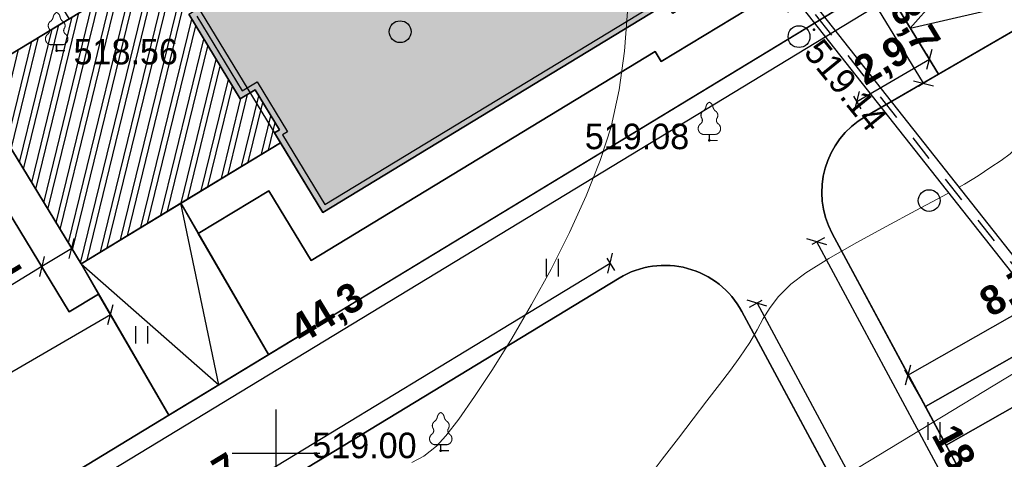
# Model space of a CAD drawing. Header units: millimetres. Extents: x 767170 to 66149698, y -983507 to 2493658.
# Tile 202 of 256: x 2808297 to 2842058, y -609940 to -594856. Entities that reach past the tile are written whole.
import ezdxf

# ---------------------------------------------------------------- set-up
doc = ezdxf.new("R2010")
doc.units = ezdxf.units.MM
doc.linetypes.add('Д_ТРОТ_ТРУБА', pattern=[3, 1.5, -1.5])
for name, color, linetype in [('(001) Сетка', 92, 'Continuous'), ('(004) Точки рельефа', 7, 'Continuous'), ('(022) Возд. Линии', 7, 'Continuous'), ('(028) Гидротехн.', 7, 'Continuous'), ('(031) Горизонтали', 42, 'Continuous'), ('(036) Растительность', 7, 'Continuous'), ('(038) Деревья', 7, 'Continuous'), ('YQ_DIM', 3, 'Continuous')]:
    doc.layers.add(name, color=color, linetype=linetype)
doc.styles.add('BLACK', font='tahomabd.ttf')
doc.styles.add('D-431', font='txt')
doc.styles.add('FAYZXON', font='GOTHICB.TTF')
doc.dimstyles.new('genplan dimension', dxfattribs={"dimtxt": 1100, "dimasz": 450, "dimexe": 450, "dimexo": 0, "dimgap": 80, "dimtad": 1, "dimlfac": 0.001, "dimtxsty": 'BLACK', "dimblk": 'OBLIQUE', "dimcen": 0, "dimclrd": 186, "dimclre": 186, "dimclrt": 186, "dimadec": 1, "dimazin": 0, "dimtfac": 1, "dimtmove": 0, "dimatfit": 3, "dimldrblk": 'OBLIQUE', "dimfxl": 1, "dimlwd": 9, "dimlwe": 9, "dimarcsym": 0})
doc.dimstyles.new('MAGENTA genplan dimension', dxfattribs={"dimtxt": 1000, "dimasz": 500, "dimexe": 200, "dimexo": 300, "dimgap": 100, "dimtad": 1, "dimdec": 1, "dimlfac": 0.001, "dimzin": 1, "dimtxsty": 'FAYZXON', "dimblk": 'OBLIQUE', "dimcen": 0, "dimclrd": 142, "dimclre": 142, "dimclrt": 6, "dimadec": 0, "dimazin": 0, "dimtfac": 1, "dimtdec": 1, "dimtmove": 0, "dimatfit": 3, "dimldrblk": 'OBLIQUE', "dimfxl": 1, "dimlwd": 30, "dimlwe": 30, "dimarcsym": 0})

# ---------------------------------------------------------------- blocks, each defined once
blk = doc.blocks.new('_Oblique')
at = {"color": 0, "linetype": 'ByBlock', "lineweight": -2}
blk.add_line((-0.5, -0.5), (0.5, 0.5), dxfattribs=at)
blk = doc.blocks.new('*D289')
at = {"color": 186, "lineweight": 9, "transparency": 16777216}
for p, q in [((2367181, -580804), (2302574, -620064)), ((2367127, -580716), (2367414, -581188)), ((2302521, -619977), (2302808, -620449))]:
    blk.add_line(p, q, dxfattribs=at)
for p, xscale, yscale, zscale, rotation in [((2367181, -580804), 449.9999999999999, 449.9999999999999, 449.9999999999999, 31.28656990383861), ((2302574, -620064), 450, 450, 450, 211.2865699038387)]:
    blk.add_blockref('_Oblique', p, dxfattribs=dict(at, xscale=xscale, yscale=yscale, zscale=zscale, rotation=rotation))
at = {"color": 186, "transparency": 16777216, "insert": (2334474, -599770), "char_height": 1100, "attachment_point": 5, "rotation": 31.2866, "style": 'BLACK'}
blk.add_mtext('75,6', dxfattribs=at)
blk = doc.blocks.new('d')
at = {"layer": '(038) Деревья'}
blk.add_ellipse((0, 0), major_axis=(0.265, 0.265), ratio=1, start_param=5.497787, end_param=11.780972, dxfattribs=at)
blk = doc.blocks.new('I04010')
for p, q in [((-0.412273, 0.007146), (-0.412273, 1.207146)), ((0.387727, 1.207146), (0.387727, 0.007146))]:
    blk.add_line(p, q)
blk = doc.blocks.new('Setka')
at = {"layer": '(001) Сетка'}
for p, q in [((0, 1.5), (0, -1.5)), ((-1.5, 0), (1.5, 0))]:
    blk.add_line(p, q, dxfattribs=at)
blk = doc.blocks.new('karagach-flat-70')
at = {"layer": '(038) Деревья', "const_width": 0.0375}
for points in [[(-0.208, 1.009, 0.430853), (-0.255, 0.753, 0.548276)], [(-0.208, 1.009, 0.181567), (-0.117, 1.159, 0.303004)], [(0, 1.312, 0.246034), (-0.117, 1.159, 0.489079)], [(0, 1.312, -0.246034), (0.117, 1.159, -0.489079)], [(0.208, 1.009, -0.181567), (0.117, 1.159, -0.303004)], [(0.208, 1.009, -0.430853), (0.255, 0.753, -0.548276)], [(-0.315, 0.559, 0.383603), (-0.255, 0.753, 0.352912)], [(0.315, 0.559, -0.383603), (0.255, 0.753, -0.352912)], [(-0.315, 0.559, 0.626949), (-0.218, 0.206, 0.702465)], [(0.315, 0.559, -0.626949), (0.218, 0.206, -0.702465)]]:
    blk.add_lwpolyline(points, format="xyb", dxfattribs=at)
for points in [[(0, 0.206), (-0.218, 0.206)], [(0, 0), (0, 0.206)], [(0, 0.206), (0.218, 0.206)], [(0, 0), (0.281, 0)]]:
    blk.add_lwpolyline(points, dxfattribs=at)
at = {"layer": '(038) Деревья'}
blk.add_lwpolyline([(0, 0), (0, 0.206)], dxfattribs=at)
blk = doc.blocks.new('karagach-flat-78')
at = {"layer": '(038) Деревья', "const_width": 0.0375}
for points in [[(-0.208, 1.009, 0.430853), (-0.255, 0.753, 0.548276)], [(-0.208, 1.009, 0.181567), (-0.117, 1.159, 0.303004)], [(0, 1.312, 0.246034), (-0.117, 1.159, 0.489079)], [(0, 1.312, -0.246034), (0.117, 1.159, -0.489079)], [(0.208, 1.009, -0.181567), (0.117, 1.159, -0.303004)], [(0.208, 1.009, -0.430853), (0.255, 0.753, -0.548276)], [(-0.315, 0.559, 0.383603), (-0.255, 0.753, 0.352912)], [(0.315, 0.559, -0.383603), (0.255, 0.753, -0.352912)], [(-0.315, 0.559, 0.626949), (-0.218, 0.206, 0.702465)], [(0.315, 0.559, -0.626949), (0.218, 0.206, -0.702465)]]:
    blk.add_lwpolyline(points, format="xyb", dxfattribs=at)
for points in [[(0, 0.206), (-0.218, 0.206)], [(0, 0), (0, 0.206)], [(0, 0.206), (0.218, 0.206)], [(0, 0), (0.281, 0)]]:
    blk.add_lwpolyline(points, dxfattribs=at)
at = {"layer": '(038) Деревья'}
blk.add_lwpolyline([(0, 0), (0, 0.206)], dxfattribs=at)
blk = doc.blocks.new('karagach-flat-81')
at = {"layer": '(038) Деревья', "const_width": 0.0375}
for points in [[(-0.208, 1.009, 0.430853), (-0.255, 0.753, 0.548276)], [(-0.208, 1.009, 0.181567), (-0.117, 1.159, 0.303004)], [(0, 1.312, 0.246034), (-0.117, 1.159, 0.489079)], [(0, 1.312, -0.246034), (0.117, 1.159, -0.489079)], [(0.208, 1.009, -0.181567), (0.117, 1.159, -0.303004)], [(0.208, 1.009, -0.430853), (0.255, 0.753, -0.548276)], [(-0.315, 0.559, 0.383603), (-0.255, 0.753, 0.352912)], [(0.315, 0.559, -0.383603), (0.255, 0.753, -0.352912)], [(-0.315, 0.559, 0.626949), (-0.218, 0.206, 0.702465)], [(0.315, 0.559, -0.626949), (0.218, 0.206, -0.702465)]]:
    blk.add_lwpolyline(points, format="xyb", dxfattribs=at)
for points in [[(0, 0.206), (-0.218, 0.206)], [(0, 0), (0, 0.206)], [(0, 0.206), (0.218, 0.206)], [(0, 0), (0.281, 0)]]:
    blk.add_lwpolyline(points, dxfattribs=at)
at = {"layer": '(038) Деревья'}
blk.add_lwpolyline([(0, 0), (0, 0.206)], dxfattribs=at)
blk = doc.blocks.new('A$C05d28b1e')
at = {"layer": '(004) Точки рельефа', "color": 7, "linetype": 'ByBlock', "lineweight": -2}
for p in [(-97216, 2363), (-123184, 1645), (-100802, -1433), (-110013, -12079)]:
    blk.add_point(p, dxfattribs=at)
at = {"layer": '(028) Гидротехн.', "color": 3, "linetype": 'Д_ТРОТ_ТРУБА', "ltscale": 600, "flags": 128}
blk.add_lwpolyline([(-62002, -41590), (-63167, -40177), (-104224, 11833)], dxfattribs=at)
at = {"layer": '(028) Гидротехн.', "ltscale": 600}
for points in [[(-61834, -41479), (-63012, -40051), (-104067, 11957)], [(-62156, -41717), (-63323, -40302), (-104381, 11709)]]:
    blk.add_lwpolyline(points, dxfattribs=at)
at = {"layer": '(031) Горизонтали', "color": 42, "linetype": 'Continuous', "lineweight": 0, "ltscale": 600}
for points in [[(-111009, -12479), (-110598, -12264), (-110161, -11925), (-109839, -11573), (-109394, -10994), (-108851, -10222), (-108237, -9288), (-107578, -8226), (-106901, -7067), (-106233, -5845), (-105599, -4591), (-105027, -3339), (-104542, -2121), (-104172, -970), (-103892, 297), (-103708, 1632), (-103605, 2991)], [(-92233, -3034), (-92055, -2935), (-91588, -2649), (-91153, -2355), (-90795, -2121), (-90484, -1888), (-90194, -1599), (-89895, -1197), (-89709, -776), (-89446, 7), (-89120, 1079), (-88745, 2369), (-88337, 3806), (-87909, 5318), (-87475, 6833), (-87051, 8280), (-86651, 9588), (-86290, 10684), (-86257, 10768)], [(-103007, -13152), (-102419, -12374), (-101867, -11650), (-101355, -10981), (-100885, -10368), (-100461, -9811), (-100084, -9311), (-99759, -8870), (-99421, -8366), (-99169, -7932), (-98953, -7542), (-98723, -7169), (-98427, -6785), (-98015, -6365), (-97492, -5971), (-96712, -5486), (-95765, -4946), (-94737, -4384), (-93718, -3839), (-92794, -3344), (-92588, -3230)]]:
    blk.add_lwpolyline(points, dxfattribs=at)
at = {"layer": '(001) Сетка', "xscale": 1000, "yscale": 1000, "zscale": 1000}
blk.add_blockref('Setka', (-115665, -12169), dxfattribs=at)
at = {"layer": '(022) Возд. Линии', "xscale": 1000, "yscale": 1000, "zscale": 1000}
for name, p in [('karagach-flat-70', (-123184, 1645)), ('karagach-flat-78', (-100802, -1433)), ('karagach-flat-81', (-110013, -12079))]:
    blk.add_blockref(name, p, dxfattribs=at)
at = {"layer": '(036) Растительность', "linetype": 'Continuous', "xscale": 500, "yscale": 500, "zscale": 500}
for p in [(-106184, -6103), (-120259, -8410), (-93100, -11705)]:
    blk.add_blockref('I04010', p, dxfattribs=at)
at = {"layer": '(038) Деревья', "linetype": 'Continuous', "xscale": 1000, "yscale": 1000, "zscale": 1000}
for p in [(-111407, 2296), (-97728, 2128), (-93268, -3498)]:
    blk.add_blockref('d', p, dxfattribs=at)
at = {"layer": '(004) Точки рельефа', "linetype": 'ByBlock', "char_height": 875, "attachment_point": 4, "style": 'D-431'}
for s, insert in [('518.56', (-122605, 1607)), ('519.08', (-105074, -1303)), (' 519.00', (-114746, -11904))]:
    blk.add_mtext(s, dxfattribs=dict(at, insert=insert))
at = {"layer": '(004) Точки рельефа', "linetype": 'ByBlock', "insert": (-97267, 1851), "char_height": 875, "attachment_point": 4, "rotation": 309.1383, "style": 'D-431'}
blk.add_mtext('519.14', dxfattribs=at)
blk = doc.blocks.new('*D1610')
at = {"layer": 'YQ_DIM', "color": 142, "lineweight": 30, "transparency": 16777216}
for p, q in [((2878953, -606218), (2816202, -639969)), ((2879369, -606991), (2878858, -606042)), ((2816618, -640742), (2816107, -639793))]:
    blk.add_line(p, q, dxfattribs=at)
at = {"layer": 'YQ_DIM', "color": 142, "lineweight": 30, "transparency": 16777216, "xscale": 500, "yscale": 500, "zscale": 500}
for p, rotation in [((2878953, -606218), 28.27377046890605), ((2816202, -639969), 208.273770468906)]:
    blk.add_blockref('_Oblique', p, dxfattribs=dict(at, rotation=rotation))
at = {"layer": 'YQ_DIM', "color": 6, "transparency": 16777216, "insert": (2847248, -622481), "char_height": 1000, "attachment_point": 5, "rotation": 28.2738, "style": 'FAYZXON'}
blk.add_mtext('71,3', dxfattribs=at)
blk = doc.blocks.new('*D1650')
at = {"layer": 'YQ_DIM', "color": 142, "lineweight": 30, "transparency": 16777216}
for p, q in [((2833318, -604721), (2833758, -604484)), ((2833582, -604579), (2841688, -619650)), ((2841424, -619792), (2841864, -619555))]:
    blk.add_line(p, q, dxfattribs=at)
at = {"layer": 'YQ_DIM', "color": 142, "lineweight": 30, "transparency": 16777216, "xscale": 500, "yscale": 500, "zscale": 500}
for p, rotation in [((2833582, -604579), 118.2737704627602), ((2841688, -619650), 298.2737704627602)]:
    blk.add_blockref('_Oblique', p, dxfattribs=dict(at, rotation=rotation))
at = {"layer": 'YQ_DIM', "color": 6, "transparency": 16777216, "insert": (2838236, -611791), "char_height": 1000, "attachment_point": 5, "rotation": 298.2738, "style": 'FAYZXON'}
blk.add_mtext('17,1', dxfattribs=at)
blk = doc.blocks.new('*D1652')
at = {"layer": 'YQ_DIM', "color": 142, "lineweight": 30, "transparency": 16777216}
for p, q in [((2801415, -619692), (2828542, -603208)), ((2828698, -603464), (2828438, -603037)), ((2801571, -619948), (2801311, -619521))]:
    blk.add_line(p, q, dxfattribs=at)
at = {"layer": 'YQ_DIM', "color": 142, "lineweight": 30, "transparency": 16777216, "xscale": 500, "yscale": 500, "zscale": 500}
for p, rotation in [((2828542, -603208), 31.28656990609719), ((2801415, -619692), 211.2865699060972)]:
    blk.add_blockref('_Oblique', p, dxfattribs=dict(at, rotation=rotation))
at = {"layer": 'YQ_DIM', "color": 6, "transparency": 16777216, "insert": (2814617, -610856), "char_height": 1000, "attachment_point": 5, "rotation": 31.2866, "style": 'FAYZXON'}
blk.add_mtext('31,7', dxfattribs=at)
blk = doc.blocks.new('*D1569')
at = {"layer": 'YQ_DIM', "color": 142, "lineweight": 30, "transparency": 16777216}
for p, q in [((2838028, -593815), (2838288, -594242)), ((2838184, -594071), (2800289, -617100)), ((2800133, -616843), (2800393, -617271))]:
    blk.add_line(p, q, dxfattribs=at)
at = {"layer": 'YQ_DIM', "color": 142, "lineweight": 30, "transparency": 16777216, "xscale": 500, "yscale": 500, "zscale": 500}
for p, rotation in [((2838184, -594071), 31.28656990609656), ((2800289, -617100), 211.2865699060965)]:
    blk.add_blockref('_Oblique', p, dxfattribs=dict(at, rotation=rotation))
at = {"layer": 'YQ_DIM', "color": 6, "transparency": 16777216, "insert": (2818876, -604992), "char_height": 1000, "attachment_point": 5, "rotation": 31.2866, "style": 'FAYZXON'}
blk.add_mtext('44,3', dxfattribs=at)
blk = doc.blocks.new('*D1570')
at = {"layer": 'YQ_DIM', "color": 142, "lineweight": 30, "transparency": 16777216}
for p, q in [((2837616, -593715), (2837189, -593974)), ((2839285, -597039), (2837360, -593870)), ((2839541, -596883), (2839114, -597143))]:
    blk.add_line(p, q, dxfattribs=at)
at = {"layer": 'YQ_DIM', "color": 142, "lineweight": 30, "transparency": 16777216, "xscale": 500, "yscale": 500, "zscale": 500}
for p, rotation in [((2837360, -593870), 121.2865699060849), ((2839285, -597039), 301.2865699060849)]:
    blk.add_blockref('_Oblique', p, dxfattribs=dict(at, rotation=rotation))
at = {"layer": 'YQ_DIM', "color": 6, "transparency": 16777216, "insert": (2838917, -595093), "char_height": 1000, "attachment_point": 5, "rotation": 301.2866, "style": 'FAYZXON'}
blk.add_mtext('3,7', dxfattribs=at)
blk = doc.blocks.new('*D1571')
at = {"layer": 'YQ_DIM', "color": 142, "lineweight": 30, "transparency": 16777216}
for p, q in [((2836996, -597658), (2839497, -596208)), ((2839647, -596468), (2839397, -596035)), ((2837146, -597917), (2836896, -597485))]:
    blk.add_line(p, q, dxfattribs=at)
at = {"layer": 'YQ_DIM', "color": 142, "lineweight": 30, "transparency": 16777216, "xscale": 500, "yscale": 500, "zscale": 500}
for p, rotation in [((2839497, -596208), 30.09939656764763), ((2836996, -597658), 210.0993965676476)]:
    blk.add_blockref('_Oblique', p, dxfattribs=dict(at, rotation=rotation))
at = {"layer": 'YQ_DIM', "color": 6, "transparency": 16777216, "insert": (2837898, -596331), "char_height": 1000, "attachment_point": 5, "rotation": 30.0994, "style": 'FAYZXON'}
blk.add_mtext('2,9', dxfattribs=at)
blk = doc.blocks.new('*D1573')
at = {"layer": 'YQ_DIM', "color": 142, "lineweight": 30, "transparency": 16777216}
for p, q in [((2835895, -602335), (2835455, -602572)), ((2844154, -618323), (2835631, -602478)), ((2844418, -618181), (2843978, -618418))]:
    blk.add_line(p, q, dxfattribs=at)
at = {"layer": 'YQ_DIM', "color": 142, "lineweight": 30, "transparency": 16777216, "xscale": 500, "yscale": 500, "zscale": 500}
for p, rotation in [((2835631, -602478), 118.2737704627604), ((2844154, -618323), 298.2737704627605)]:
    blk.add_blockref('_Oblique', p, dxfattribs=dict(at, rotation=rotation))
at = {"layer": 'YQ_DIM', "color": 6, "transparency": 16777216, "insert": (2840505, -610071), "char_height": 1000, "attachment_point": 5, "rotation": 298.2738, "style": 'FAYZXON'}
blk.add_mtext('18,0', dxfattribs=at)
blk = doc.blocks.new('*D1730')
at = {"color": 142, "lineweight": 30, "transparency": 16777216}
for p, q in [((2810028, -602618), (2809976, -602533)), ((2810080, -602704), (2809055, -603327)), ((2809003, -603241), (2808951, -603156)), ((2809055, -603327), (2806941, -604611))]:
    blk.add_line(p, q, dxfattribs=at)
at = {"color": 142, "lineweight": 30, "transparency": 16777216, "xscale": 500, "yscale": 500, "zscale": 500}
for p, rotation in [((2810080, -602704), 31.28656990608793), ((2809055, -603327), 211.2865699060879)]:
    blk.add_blockref('_Oblique', p, dxfattribs=dict(at, rotation=rotation))
at = {"color": 6, "transparency": 16777216, "insert": (2807423, -603505), "char_height": 1000, "attachment_point": 5, "rotation": 31.2866, "style": 'FAYZXON'}
blk.add_mtext('1,2', dxfattribs=at)
blk = doc.blocks.new('*D1732')
at = {"color": 142, "lineweight": 30, "transparency": 16777216}
for p, q in [((2846817, -603540), (2846255, -602552)), ((2838750, -607051), (2846354, -602726)), ((2839212, -607865), (2838651, -606877))]:
    blk.add_line(p, q, dxfattribs=at)
at = {"color": 142, "lineweight": 30, "transparency": 16777216, "xscale": 500, "yscale": 500, "zscale": 500}
for p, rotation in [((2846354, -602726), 29.62739981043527), ((2838750, -607051), 209.6273998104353)]:
    blk.add_blockref('_Oblique', p, dxfattribs=dict(at, rotation=rotation))
at = {"color": 6, "transparency": 16777216, "insert": (2842208, -604284), "char_height": 1000, "attachment_point": 5, "rotation": 29.6274, "style": 'FAYZXON'}
blk.add_mtext('8,7', dxfattribs=at)
blk = doc.blocks.new('*D1798')
at = {"color": 142, "lineweight": 30, "transparency": 16777216}
for p, q in [((2795175, -614380), (2811409, -604970)), ((2811518, -605158), (2811308, -604797)), ((2795284, -614569), (2795074, -614207))]:
    blk.add_line(p, q, dxfattribs=at)
at = {"color": 142, "lineweight": 30, "transparency": 16777216, "xscale": 500, "yscale": 500, "zscale": 500}
for p, rotation in [((2811409, -604970), 30.09939656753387), ((2795175, -614380), 210.0993965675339)]:
    blk.add_blockref('_Oblique', p, dxfattribs=dict(at, rotation=rotation))
at = {"color": 6, "transparency": 16777216, "insert": (2802943, -609074), "char_height": 1000, "attachment_point": 5, "rotation": 30.0994, "style": 'FAYZXON'}
blk.add_mtext('18,8', dxfattribs=at)
blk = doc.blocks.new('A$C2cdd6916')
h = blk.add_hatch(color=1)
h.dxf.hatch_style = 1
h.paths.add_polyline_path([(16401.238, -4652.593), (12042.877, -7301.119), (10692.648, -5079.21), (11718.144, -4456.027), (9225.414, -354.04), (9994.537, 113.347), (7294.079, 4557.166), (6524.956, 4089.779), (4032.226, 8191.765), (3006.729, 7568.583), (1656.5, 9790.492), (26610.253, 24954.602), (28168.21, 22390.86), (31159.242, 24208.476), (35090.313, 26597.342), (27092.803, 39757.883), (26750.971, 39550.156), (23865.782, 40254.206), (20705.813, 41025.308), (19934.711, 37865.339), (16774.743, 38636.441), (16003.641, 35476.472), (12843.672, 36247.575), (12072.57, 33087.606), (8912.601, 33858.708), (8141.499, 30698.739), (4981.531, 31469.841), (4210.429, 28309.873), (1050.46, 29080.975), (279.358, 25921.006), (-2880.611, 26692.108), (-3651.713, 23532.14), (-4355.763, 20646.951), (-16319.891, 13376.488), (-19205.079, 14080.537), (-22365.048, 14851.639), (-23136.15, 11691.671), (-26296.119, 12462.773), (-27067.221, 9302.804), (-30227.189, 10073.906), (-30998.291, 6913.938), (-34158.26, 7685.04), (-34929.362, 4525.071), (-38089.331, 5296.173), (-38860.433, 2136.205), (-42020.401, 2907.307), (-42791.503, -252.662), (-45951.472, 518.44), (-46722.574, -2641.528), (-47426.624, -5526.717), (-47768.456, -5734.445), (-39770.946, -18894.986), (-32848.844, -14688.503), (-34406.8, -12124.761), (-9453.047, 3039.348), (-8102.818, 817.438), (-9128.315, 194.256), (-6635.585, -3907.731), (-7404.707, -4375.118), (-4704.249, -8818.937), (-3935.127, -8351.55), (-1442.396, -12453.537), (-416.9, -11830.354), (933.329, -14052.264), (-3425.032, -16700.79), (-1867.075, -19264.531), (-17591.358, -28819.998), (-15929.538, -31554.655), (-15758.622, -31450.792), (-14927.712, -32818.121), (-15440.46, -33129.712), (-13674.776, -36035.286), (-13162.028, -35723.695), (-12331.118, -37091.024), (-12502.034, -37194.887), (-12294.306, -37536.72), (-10840.214, -39929.545), (952.998, -32762.946), (1160.726, -33104.778), (5091.797, -30715.911), (5507.252, -31399.576), (10207.445, -28543.322), (9791.99, -27859.658), (12013.899, -26509.429), (12844.81, -27876.758), (18826.874, -24241.526), (17995.963, -22874.197), (20217.873, -21523.968), (20633.328, -22207.633), (25333.521, -19351.379), (24918.066, -18667.715), (28849.137, -16278.848), (28641.409, -15937.016), (40434.621, -8770.416), (38772.801, -6035.759), (38601.885, -6139.622), (37770.975, -4772.293), (38283.723, -4460.702), (36518.039, -1555.128), (36005.291, -1866.719), (35174.381, -499.39), (35345.297, -395.527), (35137.569, -53.694), (33683.477, 2339.131), (17959.194, -7216.335)])
h = blk.add_hatch()
h.set_pattern_fill('ANSI32', color=1, scale=60, angle=31.2865699)
h.set_pattern_definition([(76.28657, (-422045.4, -371330.9), (-555.2086, 135.48314), []), (76.28657, (-421815.2, -371191), (-555.2086, 135.48314), [])])
edge = h.paths.add_edge_path()
edge.add_line((12558.278, 1671.303), (13156.485, 2034.826))
edge.add_line((13156.485, 2034.826), (12076.302, 3812.354))
edge.add_arc((12013.983, 3914.903), 120, 121.2865699, 301.2865699, ccw=False)
edge.add_line((11951.665, 4017.453), (10456.027, 6478.645))
edge.add_line((10456.027, 6478.645), (9857.821, 6115.122))
edge.add_line((9857.821, 6115.122), (7572.818, 9875.277))
edge.add_line((7572.818, 9875.277), (28168.21, 22390.86))
edge.add_line((28168.21, 22390.86), (26610.253, 24954.602))
edge.add_line((26610.253, 24954.602), (1656.5, 9790.492))
edge.add_line((1656.5, 9790.492), (3006.729, 7568.583))
edge.add_line((3006.729, 7568.583), (4032.226, 8191.765))
edge.add_line((4032.226, 8191.765), (6524.956, 4089.779))
edge.add_line((6524.956, 4089.779), (7294.079, 4557.166))
edge.add_line((7294.079, 4557.166), (9994.537, 113.347))
edge.add_line((9994.537, 113.347), (9225.414, -354.04))
edge.add_line((9225.414, -354.04), (11718.144, -4456.027))
edge.add_line((11718.144, -4456.027), (10692.648, -5079.21))
edge.add_line((10692.648, -5079.21), (12042.877, -7301.119))
edge.add_line((12042.877, -7301.119), (16401.238, -4652.593))
edge.add_line((16401.238, -4652.593), (12558.278, 1671.303))
edge = h.paths.add_edge_path()
edge.add_line((-3935.127, -8351.55), (-4704.249, -8818.937))
edge.add_line((-4704.249, -8818.937), (-7404.707, -4375.118))
edge.add_line((-7404.707, -4375.118), (-6635.585, -3907.731))
edge.add_line((-6635.585, -3907.731), (-9128.315, 194.256))
edge.add_line((-9128.315, 194.256), (-8102.818, 817.438))
edge.add_line((-8102.818, 817.438), (-9453.047, 3039.348))
edge.add_line((-9453.047, 3039.348), (-34406.8, -12124.761))
edge.add_line((-34406.8, -12124.761), (-32848.844, -14688.503))
edge.add_line((-32848.844, -14688.503), (-12253.452, -2172.92))
edge.add_line((-12253.452, -2172.92), (-9968.449, -5933.074))
edge.add_line((-9968.449, -5933.074), (-10566.655, -6296.598))
edge.add_line((-10566.655, -6296.598), (-9071.017, -8757.79))
edge.add_arc((-9008.699, -8860.339), 120, -58.7134301, 121.2865699, ccw=False)
edge.add_line((-8946.381, -8962.889), (-7866.197, -10740.417))
edge.add_line((-7866.197, -10740.417), (-7267.991, -10376.893))
edge.add_line((-7267.991, -10376.893), (-3425.032, -16700.79))
edge.add_line((-3425.032, -16700.79), (933.329, -14052.264))
edge.add_line((933.329, -14052.264), (-416.9, -11830.354))
edge.add_line((-416.9, -11830.354), (-1442.396, -12453.537))
edge.add_line((-1442.396, -12453.537), (-3935.127, -8351.55))
h.paths.add_polyline_path([(41974.214, 4100.856), (35137.569, -53.694), (35345.297, -395.527), (35174.381, -499.39), (36005.291, -1866.719), (36518.039, -1555.128), (38283.723, -4460.702), (37770.975, -4772.293), (38601.885, -6139.622), (38772.801, -6035.759), (38980.529, -6377.591), (45817.173, -2223.04)])
h.paths.add_polyline_path([(-15440.46, -33129.712), (-14927.712, -32818.121), (-15758.622, -31450.792), (-15929.538, -31554.655), (-16137.265, -31212.823), (-22973.91, -35367.374), (-19130.951, -41691.27), (-12294.306, -37536.72), (-12502.034, -37194.887), (-12331.118, -37091.024), (-13162.028, -35723.695), (-13674.776, -36035.286)])
h.paths.add_polyline_path([(22981.424, -31078.171), (16999.36, -34713.402), (12844.81, -27876.758), (18826.874, -24241.526)])
h.paths.add_polyline_path([(31886.288, 23012.063), (28895.256, 21194.447), (28168.21, 22390.86), (31159.242, 24208.476)])
h.paths.add_polyline_path([(-35112.829, -17702.532), (-32121.797, -15884.916), (-32848.844, -14688.503), (-35839.876, -16506.119)])
for points in [[(-15440.46, -33129.712), (-13674.776, -36035.286), (-13162.028, -35723.695), (-12331.118, -37091.024), (-12502.034, -37194.887), (-10840.214, -39929.545), (952.998, -32762.946)], [(-15440.46, -33129.712), (-13674.776, -36035.286), (-13162.028, -35723.695), (-12331.118, -37091.024), (-12502.034, -37194.887), (-12294.306, -37536.72), (-10840.214, -39929.545), (952.998, -32762.946)]]:
    blk.add_lwpolyline(points)
at = {"color": 2, "lineweight": 30}
blk.add_lwpolyline([(-15165.68, -33196.764), (-13607.724, -35760.506), (-13094.975, -35448.915), (-12056.338, -37158.076), (-12227.254, -37261.94), (-10773.161, -39654.765), (1020.051, -32488.166)], dxfattribs=at)
blk.add_lwpolyline([(-15440.46, -33129.712), (-14927.712, -32818.121), (-15758.622, -31450.792), (-15929.538, -31554.655), (-16137.265, -31212.823), (-22973.91, -35367.374), (-19130.951, -41691.27), (-12294.306, -37536.72), (-12502.034, -37194.887), (-12331.118, -37091.024), (-13162.028, -35723.695), (-13674.776, -36035.286)], close=True)
dim = blk.add_linear_dim(base=(-8668.047, -58523.693), p1=(55885.016, -19175.6), p2=(-8721.276, -58436.102), angle=31.2865699, dimstyle='genplan dimension')
dim.commit()
dim.dimension.update_dxf_attribs({"geometry": '*D289', "text_midpoint": (23231.582, -38229.423), "insert": (-2311242.442, 561540.579)})

msp = doc.modelspace()

# ---------------------------------------------------------------- block references
msp.add_blockref('A$C2cdd6916', (2829531.98, -561540.58, -3656))

# ---------------------------------------------------------------- next in the draw order: block references
at = {"color": 5, "lineweight": 50}
msp.add_blockref('A$C05d28b1e', (2932748.06, -597565.05), dxfattribs=at)

# ---------------------------------------------------------------- next in the draw order: linework, layer by layer
for points in [[(2883781.47, -563153.68, -0.41308244), (2882684.71, -567243.61), (2854161.64, -583777.46), (2857816.03, -589791.04), (2856690.95, -590430.89), (2865866.46, -606564.75, -0.4211503), (2864679.74, -610689.91), (2848745.31, -619260.31, -0.41421356), (2844682.17, -618039.28), (2836159.36, -602193.32, -0.40491155), (2837296.93, -598176.79), (2839797.86, -596727.09), (2837872.49, -593558.75), (2813410.69, -608423.9), (2799977.64, -616587.01, -0.42549526), (2795798.07, -615481.75), (2784604.8, -595361.87, -0.40656026)], [(2837296.93, -598176.79, 0.40491155), (2836159.36, -602193.32)], [(2804182.85, -630553.37), (2800663.25, -624226.89, -0.40302103), (2801726.9, -620204.67), (2828853.32, -603720.26, -0.42969994), (2833053.35, -604862.94), (2836864.43, -611948.65)], [(2804182.85, -630553.37), (2800663.25, -624226.89, -0.40302103), (2801726.9, -620204.67), (2828853.32, -603720.26, -0.42970006), (2833053.35, -604862.94), (2836864.43, -611948.65)], [(2836864.43, -611948.65), (2833053.35, -604862.94, 0.42970006), (2828853.32, -603720.26), (2801726.9, -620204.67, 0.40302103), (2800663.25, -624226.89), (2804182.85, -630553.37)], [(2804182.85, -630553.37), (2800663.25, -624226.89, -0.40302103), (2801726.9, -620204.67), (2828853.32, -603720.26, -0.42970006), (2833053.35, -604862.94), (2836864.43, -611948.65)], [(2804182.85, -630553.37), (2800663.25, -624226.89, -0.40302103), (2801726.9, -620204.67), (2828853.32, -603720.26, -0.42970006), (2833053.35, -604862.94), (2836864.43, -611948.65)], [(2804182.85, -630553.37), (2800663.25, -624226.89, -0.40302103), (2801726.9, -620204.67), (2828853.32, -603720.26, -0.42970006), (2833053.35, -604862.94), (2836864.43, -611948.65)], [(2836864.43, -611948.65), (2833053.35, -604862.94, 0.42970006), (2828853.32, -603720.26), (2801726.9, -620204.67, 0.40302103), (2800663.25, -624226.89), (2804182.85, -630553.37)], [(2836864.43, -611948.65), (2833053.35, -604862.94, 0.42970006), (2828853.32, -603720.26), (2801726.9, -620204.67, 0.40302103), (2800663.25, -624226.89), (2804182.85, -630553.37)], [(2828853.32, -603720.26, -0.42970006), (2833053.35, -604862.94)]]:
    msp.add_lwpolyline(points, format="xyb")
for points in [[(2813410.69, -608423.9), (2811002.96, -604270.26), (2809998.72, -604880.53), (2804909.39, -596505.64), (2805956.14, -595869.54), (2800240.47, -586200.87, 0.39307267), (2796322.96, -585040.94), (2785699.76, -591320.89, 0.40656026), (2784604.8, -595361.87), (2795798.07, -615481.75, 0.42549538), (2799977.64, -616587.01)], [(2852578.67, -589318.5), (2852085.72, -589604.24), (2854162.09, -593021.06), (2846129.03, -597902.66), (2843951.5, -594319.37), (2837296.93, -598176.79, 0.40491155), (2836159.36, -602193.32), (2844682.17, -618039.28, 0.41421356), (2848745.31, -619260.31), (2864679.74, -610689.91, 0.4211503), (2865866.46, -606564.75), (2856690.95, -590430.89, 0.41662845)], [(2847911.61, -600511.09), (2846415.14, -597728.79), (2846129.03, -597902.66), (2843951.5, -594319.37), (2837296.93, -598176.79, 0.40491155), (2836159.36, -602193.32), (2839352.5, -608130.14), (2846965.27, -603800.67, -0.0705009), (2846838.75, -602907.84, -0.21360458)], [(2847911.61, -600511.09), (2846415.14, -597728.79), (2846129.03, -597902.66), (2843951.5, -594319.37), (2837296.93, -598176.79, 0.40491155), (2836159.36, -602193.32), (2839352.5, -608130.14), (2846965.27, -603800.67, -0.0705009), (2846838.75, -602907.84, -0.21360458)], [(2860800.95, -597657.77), (2860059.42, -596353.88), (2852397.83, -600711.12, 0.27569669), (2849232.65, -599800.56), (2847698.79, -596948.74), (2846415.14, -597728.79), (2847911.61, -600511.09, 0.21360458), (2846838.75, -602907.84, 0.0705009), (2846965.27, -603800.67), (2839352.5, -608130.14), (2840063.23, -609451.55), (2847706.8, -605104.56, 0.27569669), (2850871.98, -606015.12), (2855920.32, -615401.2), (2857241.36, -614690.67), (2852193.02, -605304.59, 0.21360458), (2853265.88, -602907.84, 0.0705009), (2853139.36, -602015)], [(2801726.9, -620204.67), (2828853.32, -603720.26, -0.42969994), (2833053.35, -604862.94), (2836864.43, -611948.65), (2827849.42, -616797.41), (2824164.99, -610612.66), (2809216.51, -619517.89), (2812901.22, -625703.09), (2804182.85, -630553.37), (2800663.25, -624226.89, -0.40302103)], [(2850871.98, -606015.12, -0.27569669), (2847706.8, -605104.56), (2840063.23, -609451.55), (2844682.17, -618039.28, 0.41421356), (2848745.31, -619260.31), (2855920.32, -615401.2)], [(2850871.98, -606015.12, -0.27569669), (2847706.8, -605104.56), (2840063.23, -609451.55), (2844682.17, -618039.28, 0.41421356), (2848745.31, -619260.31), (2855920.32, -615401.2)]]:
    msp.add_lwpolyline(points, format="xyb", close=True)
for points in [[(2834221.47, -593905.17), (2834636.92, -594588.83), (2841388.11, -590486.22), (2840972.65, -589802.55), (2841143.57, -589698.69), (2841689.65, -590597.31), (2841974.48, -591066.02), (2842999.98, -590442.83), (2842376.79, -589417.34), (2841545.88, -588050.01), (2839323.97, -589400.24), (2839739.43, -590083.9), (2835039.24, -592940.15), (2834623.78, -592256.49), (2830692.71, -594645.36), (2830484.98, -594303.52), (2818691.77, -601470.12), (2817237.68, -599077.3), (2813820.09, -601154.13), (2814422.02, -602192.54), (2816835.36, -600725.98), (2818289.46, -603118.8), (2830082.67, -595952.2), (2830290.4, -596294.04)], [(2842376.79, -589417.34), (2841545.88, -588050.01), (2839323.97, -589400.24), (2839739.43, -590083.9), (2835039.24, -592940.15), (2834623.78, -592256.49), (2830692.71, -594645.36), (2830484.98, -594303.52), (2818691.77, -601470.12), (2817237.68, -599077.3), (2813820.09, -601154.13), (2814422.02, -602192.54), (2816835.36, -600725.98), (2818289.46, -603118.8), (2830082.67, -595952.2), (2830290.4, -596294.04), (2834221.47, -593905.17), (2834636.92, -594588.83), (2841388.11, -590486.22), (2840972.65, -589802.55), (2841143.57, -589698.69), (2841689.65, -590597.31), (2841974.48, -591066.02), (2842999.98, -590442.83)], [(2806931.45, -589659.06), (2803470.69, -591665.14), (2805956.14, -595869.54), (2806558.07, -596907.95), (2809997.9, -594817.61), (2809374.72, -593792.11)], [(2841974.48, -591066.02), (2841689.65, -590597.31), (2841143.57, -589698.69), (2840972.65, -589802.55), (2841388.11, -590486.22), (2834636.92, -594588.83), (2834221.47, -593905.17), (2830290.4, -596294.04), (2830082.67, -595952.2), (2818289.46, -603118.8), (2816835.36, -600725.98), (2814422.02, -602192.54), (2816829.74, -606346.18)], [(2843951.5, -594319.37), (2844989.91, -593717.43), (2842999.98, -590442.83), (2837872.49, -593558.75), (2839797.86, -596727.09)], [(2806558.07, -596907.95), (2813394.72, -592753.4), (2817237.68, -599077.3), (2810401.03, -603231.85)], [(2806558.07, -596907.95), (2805956.14, -595869.54), (2804909.39, -596505.64), (2809998.72, -604880.53), (2811002.96, -604270.26), (2810401.03, -603231.85)], [(2810401.03, -603231.85), (2806558.07, -596907.95), (2805956.14, -595869.54), (2804909.39, -596505.64), (2809998.72, -604880.53), (2811002.96, -604270.26)], [(2814422.02, -602192.54), (2813820.09, -601154.13), (2810401.03, -603231.85), (2811002.96, -604270.26), (2813410.69, -608423.9), (2816829.74, -606346.18)]]:
    msp.add_lwpolyline(points, close=True)
at = {"lineweight": 30}
for points in [[(2842999.98, -590442.83), (2838835.18, -595142.92), (2844989.91, -593717.43)], [(2816829.74, -606346.18), (2841974.48, -591066.02)], [(2837872.49, -593558.75), (2813410.69, -608423.9)], [(2839797.86, -596727.09), (2837872.49, -593558.75)], [(2830290.4, -596294.04), (2834221.47, -593905.17)], [(2834221.47, -593905.17), (2830290.4, -596294.04)], [(2830484.98, -594303.52), (2818691.77, -601470.12)], [(2843951.5, -594319.37), (2837296.93, -598176.79)], [(2818289.46, -603118.8), (2830082.67, -595952.2)], [(2830082.67, -595952.2), (2818289.46, -603118.8)], [(2830082.67, -595952.2), (2830290.4, -596294.04)], [(2830290.4, -596294.04), (2830082.67, -595952.2)], [(2804909.39, -596505.64), (2809998.72, -604880.53)], [(2809998.72, -604880.53), (2804909.39, -596505.64)], [(2837296.93, -598176.79), (2839797.86, -596727.09)], [(2810401.03, -603231.85), (2806558.07, -596907.95)], [(2817237.68, -599077.3), (2813820.09, -601154.13)], [(2818691.77, -601470.12), (2817237.68, -599077.3)], [(2814422.02, -602192.54), (2816835.36, -600725.98)], [(2816835.36, -600725.98), (2814422.02, -602192.54)], [(2816835.36, -600725.98), (2818289.46, -603118.8)], [(2818289.46, -603118.8), (2816835.36, -600725.98)], [(2810401.03, -603231.85), (2815120.22, -607385.04), (2813820.09, -601154.13)], [(2813820.09, -601154.13), (2814422.02, -602192.54)], [(2814422.02, -602192.54), (2816829.74, -606346.18)], [(2844682.17, -618039.28), (2836159.36, -602193.32)], [(2836159.36, -602193.32), (2839352.5, -608130.14)], [(2811002.96, -604270.26), (2810401.03, -603231.85)], [(2801726.9, -620204.67), (2828853.32, -603720.26)], [(2801726.9, -620204.67), (2828853.32, -603720.26)], [(2839352.5, -608130.14), (2846965.27, -603800.67)], [(2809998.72, -604880.53), (2811002.96, -604270.26)], [(2811002.96, -604270.26), (2809998.72, -604880.53)], [(2813410.69, -608423.9), (2811002.96, -604270.26)], [(2833053.35, -604862.94), (2841159.4, -619934.02)], [(2833053.35, -604862.94), (2836864.43, -611948.65)], [(2847706.8, -605104.56), (2840063.23, -609451.55)], [(2813410.69, -608423.9), (2799977.64, -616587.01)], [(2799977.64, -616587.01), (2813410.69, -608423.9)], [(2840063.23, -609451.55), (2844682.17, -618039.28)]]:
    msp.add_lwpolyline(points, dxfattribs=at)
for points in [[(2843951.5, -594319.37), (2837296.93, -598176.79)], [(2813820.09, -601154.13), (2816829.74, -606346.18)], [(2836159.36, -602193.32), (2844682.17, -618039.28)], [(2810401.03, -603231.85), (2813410.69, -608423.9)], [(2801726.9, -620204.67), (2828853.32, -603720.26)], [(2810360.19, -610277.66), (2819040.28, -605002.86)], [(2833053.35, -604862.94), (2836864.43, -611948.65)], [(2799977.64, -616587.01), (2813410.69, -608423.9)]]:
    msp.add_lwpolyline(points)
for points in [[(2836159.36, -602193.32, -0.40491155), (2837296.93, -598176.79)], [(2837296.93, -598176.79, 0.40491155), (2836159.36, -602193.32)], [(2828853.32, -603720.26, -0.42970006), (2833053.35, -604862.94)], [(2828853.32, -603720.26, -0.42969994), (2833053.35, -604862.94)]]:
    msp.add_lwpolyline(points, format="xyb", dxfattribs=at)

# ---------------------------------------------------------------- next in the draw order: dimensions: what is measured, and where the dimension line sits
for p1, p2, distance, picture, middle in [((2810183.82, -602874.41), (2809158.33, -603497.6), -199.82, '*D1730', (2807423.23, -603504.71)), ((2839360.78, -608125.44), (2846965.27, -603800.67), 1236.13, '*D1732', (2842208.27, -604284.25)), ((2795434.48, -614828.2), (2811668.28, -605418.02), 517.85, '*D1798', (2802943.05, -609073.66))]:
    dim = msp.add_aligned_dim(p1=p1, p2=p2, distance=distance, dimstyle='MAGENTA genplan dimension')
    dim.commit()
    dim.dimension.update_dxf_attribs({"geometry": picture, "text_midpoint": middle})
at = {"layer": 'YQ_DIM'}
for p1, p2, distance, picture, middle in [((2837872.49, -593558.75), (2799977.64, -616587.01), 600, '*D1569', (2818875.64, -604991.55)), ((2839797.86, -596727.09), (2837872.49, -593558.75), 600, '*D1570', (2838916.51, -595093.49)), ((2837296.93, -598176.79), (2839797.86, -596727.09), 600, '*D1571', (2837897.87, -596331.41)), ((2844682.18, -618039.28), (2836159.36, -602193.32), 600, '*D1573', (2840504.58, -610071.22)), ((2801726.9, -620204.67), (2828853.32, -603720.26), 600, '*D1652', (2814617.5, -610855.63)), ((2833053.35, -604862.94), (2841159.4, -619934.02), 600, '*D1650', (2838235.95, -611790.94)), ((2879510.67, -607254.91), (2816759.61, -641005.82), -1177.27, '*D1610', (2847248.19, -622481.32))]:
    dim = msp.add_aligned_dim(p1=p1, p2=p2, distance=distance, dimstyle='MAGENTA genplan dimension', dxfattribs=at)
    dim.commit()
    dim.dimension.update_dxf_attribs({"geometry": picture, "text_midpoint": middle})

doc.saveas('drawing.dxf')
